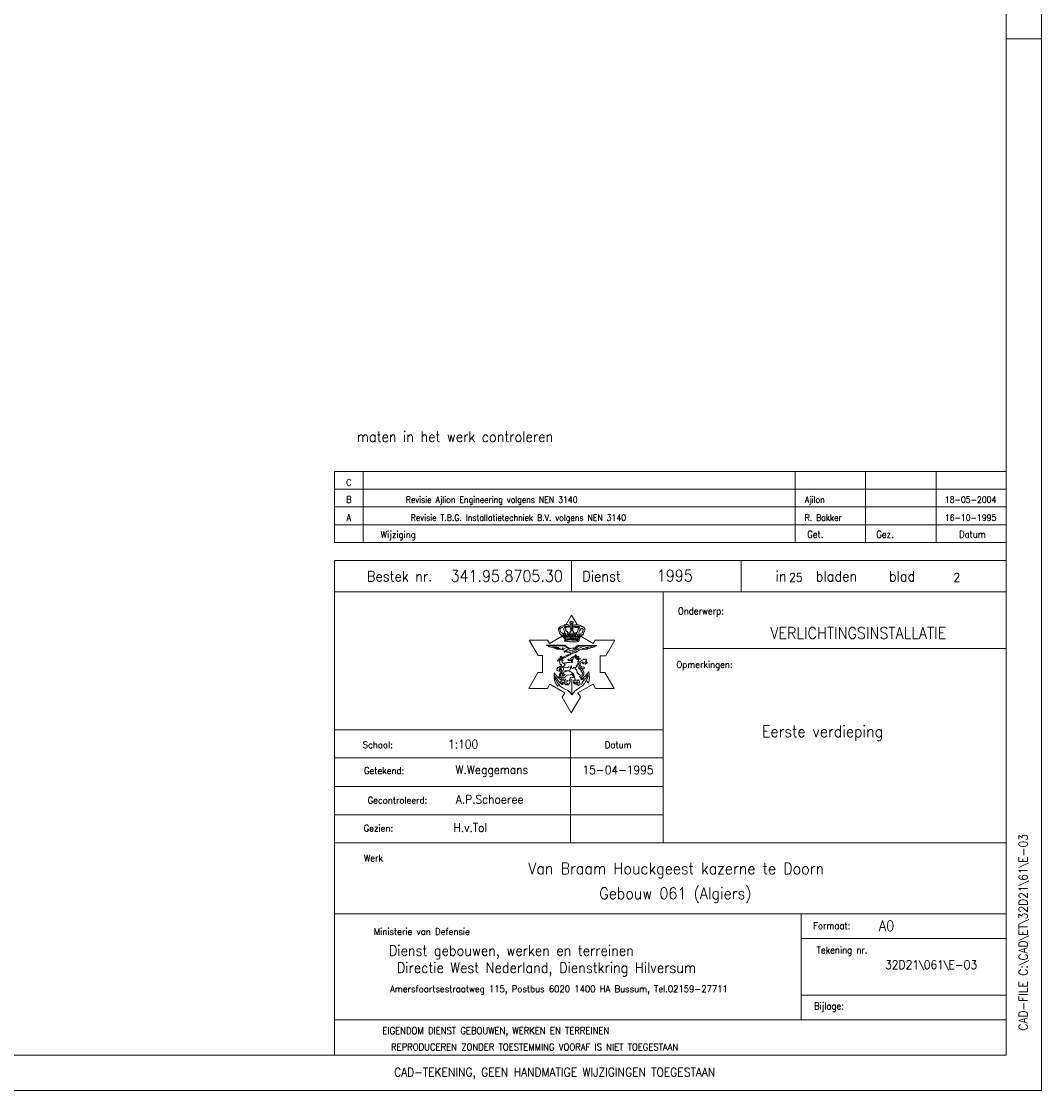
# Model space of a CAD drawing. Header units: metres. Extents: x -120 to -9, y 63 to 139.
# Tile 20 of 44: x -38 to -9, y 63 to 93. Entities that reach past the tile are written whole.
import ezdxf
from ezdxf.enums import TextEntityAlignment as Align

# ---------------------------------------------------------------- set-up
doc = ezdxf.new("R2010")
doc.units = ezdxf.units.M
doc.header["$MEASUREMENT"] = 0
doc.layers.add('Level 1', color=1, linetype='Continuous', lineweight=0)
doc.styles.add('Style-STANDARD', font='STANDARD.shx')

msp = doc.modelspace()

# ---------------------------------------------------------------- linework, layer by layer
at = {"layer": 'Level 1', "color": 1, "linetype": 'Continuous', "lineweight": 0}
for p, q in [((-9.439, 138.777), (-9.439, 62.98)), ((-10.439, 92.644), (-9.439, 92.644)), ((-29.377, 80.441), (-10.439, 80.441)), ((-29.377, 80.441), (-29.377, 78.441)), ((-28.572, 80.441), (-28.572, 78.441)), ((-16.392, 80.441), (-16.392, 78.441)), ((-14.408, 80.441), (-14.408, 78.441)), ((-12.412, 80.441), (-12.412, 78.441)), ((-29.377, 79.941), (-10.439, 79.941)), ((-29.377, 79.441), (-10.439, 79.441)), ((-29.377, 78.933), (-10.439, 78.933)), ((-29.377, 78.441), (-10.439, 78.441)), ((-29.377, 77.933), (-29.377, 63.98)), ((-10.439, 77.933), (-29.377, 77.933)), ((-22.693, 77.042), (-22.693, 77.933)), ((-17.916, 77.042), (-17.916, 77.933)), ((-29.377, 77.042), (-10.439, 77.042)), ((-20.107, 69.964), (-20.107, 77.042)), ((-22.693, 76.386), (-22.846, 76.128)), ((-22.693, 76.386), (-22.541, 76.128)), ((-23.061, 76.011), (-23.037, 76.05)), ((-23.061, 75.964), (-23.061, 76.011)), ((-23.037, 76.05), (-23.002, 76.073)), ((-22.994, 76.034), (-23.021, 75.995)), ((-23.021, 75.995), (-23.014, 75.948)), ((-23.002, 76.073), (-22.955, 76.089)), ((-22.978, 76.034), (-22.994, 76.034)), ((-22.947, 76.05), (-22.978, 76.034)), ((-22.955, 76.089), (-22.932, 76.081)), ((-22.881, 75.917), (-22.947, 76.05)), ((-22.932, 76.081), (-22.912, 76.089)), ((-22.912, 76.089), (-22.9, 76.112)), ((-22.9, 76.112), (-22.885, 76.112)), ((-22.873, 76.089), (-22.896, 76.058)), ((-22.896, 76.058), (-22.896, 76.026)), ((-22.896, 76.026), (-22.877, 76.034)), ((-22.885, 76.112), (-22.873, 76.128)), ((-22.877, 76.034), (-22.857, 75.972)), ((-22.873, 76.128), (-22.853, 76.12)), ((-22.74, 76.081), (-22.873, 76.089)), ((-22.853, 76.12), (-22.814, 76.128)), ((-22.814, 76.128), (-22.799, 76.12)), ((-22.799, 76.12), (-22.783, 76.12)), ((-22.783, 76.12), (-22.736, 76.105)), ((-22.74, 76.167), (-22.74, 76.198)), ((-22.74, 76.198), (-22.709, 76.198)), ((-22.709, 76.167), (-22.74, 76.167)), ((-22.709, 75.941), (-22.74, 76.081)), ((-22.736, 76.105), (-22.728, 76.128)), ((-22.728, 76.128), (-22.709, 76.151)), ((-22.67, 76.112), (-22.724, 76.112)), ((-22.709, 76.198), (-22.709, 76.222)), ((-22.709, 76.222), (-22.686, 76.222)), ((-22.709, 76.151), (-22.709, 76.167)), ((-22.709, 76.112), (-22.701, 75.964)), ((-22.686, 76.222), (-22.686, 76.198)), ((-22.686, 76.198), (-22.654, 76.198)), ((-22.654, 76.167), (-22.682, 76.167)), ((-22.682, 76.167), (-22.682, 76.151)), ((-22.682, 76.151), (-22.662, 76.136)), ((-22.674, 75.964), (-22.67, 76.112)), ((-22.67, 76.112), (-22.662, 76.112)), ((-22.662, 76.136), (-22.662, 76.112)), ((-22.662, 76.112), (-22.623, 76.105)), ((-22.65, 76.058), (-22.662, 75.933)), ((-22.654, 76.198), (-22.654, 76.167)), ((-22.631, 76.081), (-22.65, 76.058)), ((-22.545, 76.089), (-22.631, 76.081)), ((-22.623, 76.105), (-22.599, 76.12)), ((-22.599, 76.12), (-22.545, 76.128)), ((-22.545, 76.128), (-22.498, 76.12)), ((-22.498, 76.081), (-22.545, 76.089)), ((-22.533, 75.901), (-22.498, 76.019)), ((-22.502, 76.12), (-22.443, 76.097)), ((-22.502, 76.003), (-22.478, 76.003)), ((-22.471, 76.066), (-22.498, 76.081)), ((-22.478, 76.003), (-22.471, 76.066)), ((-22.416, 76.026), (-22.459, 75.956)), ((-22.443, 76.097), (-22.416, 76.073)), ((-22.416, 76.073), (-22.389, 76.066)), ((-22.385, 76.003), (-22.416, 76.026)), ((-22.389, 76.066), (-22.353, 76.042)), ((-22.365, 75.98), (-22.385, 76.003)), ((-22.353, 76.042), (-22.322, 76.011)), ((-22.322, 76.011), (-22.322, 75.964)), ((-22.955, 75.792), (-23.318, 75.589)), ((-23.057, 75.948), (-23.061, 75.964)), ((-23.041, 75.917), (-23.057, 75.948)), ((-23.037, 75.894), (-23.041, 75.917)), ((-23.025, 75.862), (-23.037, 75.894)), ((-23.002, 75.855), (-23.025, 75.862)), ((-23.014, 75.948), (-22.986, 75.886)), ((-22.99, 75.823), (-23.002, 75.855)), ((-22.951, 75.792), (-22.99, 75.823)), ((-22.986, 75.886), (-22.963, 75.886)), ((-22.963, 75.886), (-22.947, 75.87)), ((-22.928, 75.776), (-22.951, 75.792)), ((-22.947, 75.87), (-22.932, 75.855)), ((-22.932, 75.855), (-22.943, 75.831)), ((-22.943, 75.831), (-22.932, 75.808)), ((-22.932, 75.808), (-22.916, 75.816)), ((-22.928, 75.776), (-22.896, 75.792)), ((-22.928, 75.776), (-22.908, 75.753)), ((-22.908, 75.831), (-22.92, 75.87)), ((-22.92, 75.87), (-22.912, 75.87)), ((-22.916, 75.816), (-22.908, 75.831)), ((-22.912, 75.87), (-22.896, 75.831)), ((-22.908, 75.753), (-22.885, 75.714)), ((-22.9, 75.901), (-22.881, 75.917)), ((-22.892, 75.87), (-22.9, 75.901)), ((-22.896, 75.831), (-22.873, 75.823)), ((-22.896, 75.792), (-22.892, 75.808)), ((-22.869, 75.87), (-22.892, 75.87)), ((-22.892, 75.808), (-22.869, 75.8)), ((-22.892, 75.667), (-22.889, 75.698)), ((-22.885, 75.714), (-22.889, 75.698)), ((-22.873, 75.823), (-22.869, 75.823)), ((-22.865, 75.855), (-22.869, 75.87)), ((-22.869, 75.8), (-22.853, 75.8)), ((-22.853, 75.839), (-22.865, 75.855)), ((-22.865, 75.823), (-22.853, 75.839)), ((-22.857, 75.972), (-22.853, 75.956)), ((-22.853, 75.956), (-22.842, 75.941)), ((-22.853, 75.8), (-22.838, 75.816)), ((-22.842, 75.941), (-22.846, 75.925)), ((-22.846, 75.925), (-22.807, 75.925)), ((-22.838, 75.816), (-22.795, 75.808)), ((-22.803, 75.901), (-22.822, 75.878)), ((-22.822, 75.878), (-22.818, 75.839)), ((-22.818, 75.839), (-22.779, 75.839)), ((-22.807, 75.925), (-22.803, 75.901)), ((-22.795, 75.808), (-22.764, 75.831)), ((-22.779, 75.847), (-22.775, 75.901)), ((-22.775, 75.901), (-22.767, 75.894)), ((-22.767, 75.894), (-22.744, 75.847)), ((-22.764, 75.831), (-22.728, 75.808)), ((-22.744, 75.847), (-22.728, 75.831)), ((-22.736, 75.917), (-22.717, 75.933)), ((-22.736, 75.894), (-22.736, 75.917)), ((-22.709, 75.878), (-22.736, 75.894)), ((-22.728, 75.831), (-22.709, 75.847)), ((-22.728, 75.808), (-22.709, 75.808)), ((-22.717, 75.933), (-22.709, 75.941)), ((-22.709, 75.847), (-22.709, 75.878)), ((-22.709, 75.808), (-22.701, 75.808)), ((-22.701, 75.964), (-22.674, 75.964)), ((-22.701, 75.808), (-22.689, 75.831)), ((-22.689, 75.831), (-22.662, 75.808)), ((-22.662, 75.933), (-22.639, 75.917)), ((-22.635, 75.894), (-22.662, 75.886)), ((-22.662, 75.886), (-22.662, 75.847)), ((-22.662, 75.847), (-22.642, 75.839)), ((-22.662, 75.808), (-22.631, 75.808)), ((-22.642, 75.831), (-22.627, 75.839)), ((-22.639, 75.917), (-22.635, 75.894)), ((-22.631, 75.808), (-22.607, 75.823)), ((-22.627, 75.839), (-22.607, 75.886)), ((-22.607, 75.886), (-22.599, 75.886)), ((-22.607, 75.823), (-22.58, 75.808)), ((-22.599, 75.886), (-22.596, 75.839)), ((-22.596, 75.839), (-22.572, 75.831)), ((-22.58, 75.808), (-22.568, 75.792)), ((-22.576, 75.886), (-22.568, 75.901)), ((-22.545, 75.862), (-22.576, 75.886)), ((-22.572, 75.831), (-22.549, 75.839)), ((-22.568, 75.901), (-22.533, 75.901)), ((-22.568, 75.792), (-22.541, 75.808)), ((-22.549, 75.839), (-22.545, 75.862)), ((-22.541, 75.808), (-22.533, 75.792)), ((-22.533, 75.792), (-22.514, 75.784)), ((-22.514, 75.847), (-22.521, 75.816)), ((-22.521, 75.816), (-22.506, 75.8)), ((-22.478, 75.862), (-22.514, 75.847)), ((-22.514, 75.784), (-22.486, 75.792)), ((-22.506, 75.8), (-22.49, 75.808)), ((-22.494, 75.8), (-22.471, 75.839)), ((-22.459, 75.956), (-22.486, 75.901)), ((-22.486, 75.901), (-22.478, 75.862)), ((-22.486, 75.792), (-22.471, 75.769)), ((-22.471, 75.737), (-22.482, 75.698)), ((-22.482, 75.698), (-22.478, 75.675)), ((-22.459, 75.831), (-22.474, 75.8)), ((-22.474, 75.8), (-22.451, 75.8)), ((-22.471, 75.839), (-22.459, 75.831)), ((-22.471, 75.769), (-22.459, 75.753)), ((-22.463, 75.753), (-22.471, 75.737)), ((-22.42, 75.8), (-22.467, 75.761)), ((-22.451, 75.8), (-22.428, 75.816)), ((-22.432, 75.87), (-22.393, 75.886)), ((-22.428, 75.816), (-22.432, 75.87)), ((-22.432, 75.792), (-22.088, 75.589)), ((-22.361, 75.855), (-22.42, 75.8)), ((-22.393, 75.886), (-22.365, 75.98)), ((-22.353, 75.909), (-22.361, 75.886)), ((-22.361, 75.886), (-22.361, 75.855)), ((-22.33, 75.925), (-22.353, 75.909)), ((-22.322, 75.964), (-22.33, 75.925)), ((-23.889, 75.683), (-23.373, 75.683)), ((-23.635, 75.253), (-23.889, 75.683)), ((-22.951, 75.542), (-23.408, 75.542)), ((-23.408, 75.542), (-23.369, 75.519)), ((-23.373, 75.683), (-23.318, 75.589)), ((-23.369, 75.519), (-23.346, 75.519)), ((-23.346, 75.519), (-23.322, 75.495)), ((-23.338, 75.519), (-23.228, 75.519)), ((-23.322, 75.495), (-23.221, 75.472)), ((-23.252, 75.487), (-23.115, 75.495)), ((-23.228, 75.519), (-23.049, 75.519)), ((-23.221, 75.472), (-23.111, 75.433)), ((-23.182, 75.472), (-23.049, 75.48)), ((-23.127, 75.448), (-23.014, 75.456)), ((-23.111, 75.433), (-22.982, 75.433)), ((-23.049, 75.519), (-22.908, 75.511)), ((-22.986, 75.433), (-22.943, 75.441)), ((-22.982, 75.433), (-22.947, 75.409)), ((-22.955, 75.464), (-22.873, 75.448)), ((-22.885, 75.542), (-22.951, 75.542)), ((-22.947, 75.409), (-22.936, 75.417)), ((-22.936, 75.417), (-22.92, 75.409)), ((-22.92, 75.409), (-22.857, 75.394)), ((-22.908, 75.511), (-22.752, 75.433)), ((-22.803, 75.48), (-22.885, 75.542)), ((-22.846, 75.401), (-22.861, 75.394)), ((-22.857, 75.394), (-22.861, 75.37)), ((-22.811, 75.417), (-22.846, 75.401)), ((-22.76, 75.425), (-22.811, 75.417)), ((-22.721, 75.448), (-22.803, 75.48)), ((-22.721, 75.448), (-22.76, 75.425)), ((-22.646, 75.464), (-22.721, 75.448)), ((-22.701, 75.386), (-22.65, 75.401)), ((-22.666, 75.433), (-22.642, 75.441)), ((-22.65, 75.401), (-22.603, 75.417)), ((-22.599, 75.456), (-22.646, 75.464)), ((-22.642, 75.441), (-22.611, 75.464)), ((-22.603, 75.417), (-22.576, 75.441)), ((-22.545, 75.519), (-22.599, 75.456)), ((-22.576, 75.441), (-22.498, 75.511)), ((-22.576, 75.339), (-22.471, 75.409)), ((-22.553, 75.417), (-22.502, 75.417)), ((-22.498, 75.542), (-22.545, 75.519)), ((-22.521, 75.448), (-22.412, 75.48)), ((-21.982, 75.534), (-22.498, 75.542)), ((-22.498, 75.511), (-22.307, 75.511)), ((-22.482, 75.651), (-22.482, 75.683)), ((-22.471, 75.409), (-22.385, 75.433)), ((-22.408, 75.456), (-22.33, 75.448)), ((-22.385, 75.433), (-22.252, 75.425)), ((-22.307, 75.511), (-22.064, 75.519)), ((-22.303, 75.48), (-22.127, 75.495)), ((-22.303, 75.456), (-22.213, 75.464)), ((-22.252, 75.425), (-22.236, 75.448)), ((-22.236, 75.448), (-22.17, 75.456)), ((-22.17, 75.456), (-22.135, 75.472)), ((-22.135, 75.472), (-22.103, 75.48)), ((-22.103, 75.48), (-22.092, 75.487)), ((-22.092, 75.487), (-22.049, 75.495)), ((-22.033, 75.683), (-22.088, 75.589)), ((-22.049, 75.495), (-22.033, 75.519)), ((-21.474, 75.683), (-22.033, 75.683)), ((-22.033, 75.519), (-21.994, 75.519)), ((-21.994, 75.519), (-21.982, 75.534)), ((-21.474, 75.683), (-21.732, 75.245)), ((-20.107, 75.448), (-10.439, 75.448)), ((-23.514, 75.253), (-23.631, 75.253)), ((-23.514, 75.253), (-23.514, 74.769)), ((-23.092, 75.112), (-23.053, 75.136)), ((-23.084, 75.089), (-23.092, 75.112)), ((-23.037, 75.097), (-23.084, 75.089)), ((-23.061, 75.136), (-23.037, 75.12)), ((-23.057, 75.159), (-23.037, 75.167)), ((-23.053, 75.136), (-23.057, 75.159)), ((-23.041, 75.159), (-23.025, 75.167)), ((-23.029, 75.136), (-23.041, 75.159)), ((-23.029, 75.128), (-23.041, 75.12)), ((-23.041, 75.12), (-23.037, 75.097)), ((-23.037, 75.167), (-23.017, 75.175)), ((-23.037, 75.12), (-23.029, 75.136)), ((-23.021, 75.042), (-23.037, 75.097)), ((-23.033, 75.12), (-23.014, 75.136)), ((-23.014, 75.105), (-23.029, 75.128)), ((-23.025, 75.167), (-23.01, 75.144)), ((-23.017, 75.175), (-23.014, 75.183)), ((-23.014, 75.214), (-22.986, 75.23)), ((-23.002, 75.183), (-23.014, 75.214)), ((-23.014, 75.183), (-23.002, 75.183)), ((-23.006, 75.144), (-23.014, 75.105)), ((-22.986, 75.151), (-23.006, 75.144)), ((-22.982, 75.175), (-23.002, 75.191)), ((-22.986, 75.23), (-22.963, 75.191)), ((-22.982, 75.151), (-22.982, 75.175)), ((-22.967, 75.136), (-22.982, 75.151)), ((-22.967, 75.12), (-22.967, 75.136)), ((-22.951, 75.097), (-22.967, 75.12)), ((-22.967, 75.073), (-22.967, 75.12)), ((-22.963, 75.191), (-22.736, 75.3)), ((-22.963, 75.191), (-22.951, 75.159)), ((-22.955, 75.175), (-22.916, 75.198)), ((-22.717, 75.276), (-22.951, 75.159)), ((-22.951, 75.159), (-22.928, 75.112)), ((-22.928, 75.112), (-22.951, 75.097)), ((-22.861, 75.37), (-22.904, 75.362)), ((-22.904, 75.362), (-22.904, 75.339)), ((-22.904, 75.339), (-22.857, 75.362)), ((-22.857, 75.362), (-22.826, 75.347)), ((-22.838, 75.386), (-22.811, 75.378)), ((-22.838, 75.245), (-22.771, 75.269)), ((-22.826, 75.37), (-22.834, 75.378)), ((-22.811, 75.378), (-22.826, 75.37)), ((-22.826, 75.347), (-22.814, 75.355)), ((-22.814, 75.355), (-22.803, 75.347)), ((-22.803, 75.347), (-22.748, 75.331)), ((-22.799, 75.144), (-22.764, 75.151)), ((-22.795, 75.112), (-22.799, 75.144)), ((-22.76, 75.097), (-22.795, 75.112)), ((-22.779, 75.347), (-22.767, 75.362)), ((-22.764, 75.151), (-22.775, 75.136)), ((-22.775, 75.136), (-22.76, 75.112)), ((-22.767, 75.362), (-22.76, 75.378)), ((-22.76, 75.378), (-22.764, 75.386)), ((-22.764, 75.386), (-22.724, 75.386)), ((-22.713, 75.112), (-22.76, 75.097)), ((-22.76, 75.112), (-22.721, 75.112)), ((-22.748, 75.331), (-22.717, 75.316)), ((-22.736, 75.3), (-22.709, 75.3)), ((-22.732, 75.159), (-22.697, 75.183)), ((-22.709, 75.136), (-22.732, 75.159)), ((-22.724, 75.386), (-22.701, 75.386)), ((-22.721, 75.112), (-22.693, 75.12)), ((-22.717, 75.316), (-22.654, 75.316)), ((-22.709, 75.3), (-22.717, 75.276)), ((-22.705, 75.105), (-22.713, 75.112)), ((-22.682, 75.144), (-22.709, 75.136)), ((-22.701, 75.073), (-22.709, 75.105)), ((-22.709, 75.105), (-22.67, 75.105)), ((-22.697, 75.183), (-22.693, 75.198)), ((-22.693, 75.12), (-22.697, 75.136)), ((-22.693, 75.198), (-22.623, 75.23)), ((-22.693, 75.128), (-22.67, 75.12)), ((-22.662, 75.128), (-22.682, 75.144)), ((-22.674, 75.355), (-22.611, 75.355)), ((-22.67, 75.183), (-22.666, 75.191)), ((-22.642, 75.175), (-22.67, 75.183)), ((-22.67, 75.105), (-22.662, 75.128)), ((-22.662, 75.191), (-22.646, 75.183)), ((-22.654, 75.316), (-22.576, 75.339)), ((-22.646, 75.183), (-22.627, 75.183)), ((-22.627, 75.167), (-22.642, 75.175)), ((-22.627, 75.183), (-22.627, 75.167)), ((-22.623, 75.23), (-22.599, 75.245)), ((-22.623, 75.23), (-22.588, 75.198)), ((-22.611, 75.386), (-22.553, 75.378)), ((-22.603, 75.237), (-22.553, 75.183)), ((-22.599, 75.245), (-22.588, 75.276)), ((-22.588, 75.276), (-22.561, 75.253)), ((-22.588, 75.198), (-22.564, 75.167)), ((-22.561, 75.253), (-22.568, 75.23)), ((-22.568, 75.23), (-22.557, 75.23)), ((-22.564, 75.167), (-22.545, 75.175)), ((-22.557, 75.23), (-22.545, 75.23)), ((-22.553, 75.183), (-22.533, 75.167)), ((-22.545, 75.23), (-22.549, 75.206)), ((-22.549, 75.206), (-22.537, 75.198)), ((-22.545, 75.175), (-22.537, 75.159)), ((-22.537, 75.159), (-22.545, 75.136)), ((-22.545, 75.136), (-22.537, 75.136)), ((-22.537, 75.198), (-22.529, 75.214)), ((-22.537, 75.136), (-22.502, 75.128)), ((-22.533, 75.167), (-22.502, 75.136)), ((-22.529, 75.214), (-22.498, 75.23)), ((-22.494, 75.206), (-22.517, 75.183)), ((-22.517, 75.183), (-22.51, 75.175)), ((-22.51, 75.175), (-22.494, 75.167)), ((-22.471, 75.144), (-22.502, 75.128)), ((-22.502, 75.136), (-22.502, 75.128)), ((-22.502, 75.128), (-22.502, 75.097)), ((-22.502, 75.097), (-22.502, 75.081)), ((-22.498, 75.23), (-22.494, 75.206)), ((-22.494, 75.167), (-22.494, 75.159)), ((-22.494, 75.159), (-22.474, 75.151)), ((-22.474, 75.151), (-22.463, 75.167)), ((-22.432, 75.159), (-22.471, 75.144)), ((-22.463, 75.167), (-22.432, 75.159)), ((-22.463, 75.073), (-22.396, 75.12)), ((-22.396, 75.12), (-22.361, 75.136)), ((-22.365, 75.144), (-22.353, 75.151)), ((-22.361, 75.136), (-22.365, 75.144)), ((-22.353, 75.151), (-22.33, 75.136)), ((-22.33, 75.136), (-22.322, 75.144)), ((-22.322, 75.144), (-22.322, 75.151)), ((-22.322, 75.151), (-22.291, 75.151)), ((-22.287, 75.097), (-22.299, 75.073)), ((-22.291, 75.151), (-22.275, 75.128)), ((-22.275, 75.128), (-22.287, 75.097)), ((-21.892, 75.245), (-21.892, 74.769)), ((-21.892, 75.245), (-21.732, 75.245)), ((-23.099, 74.855), (-23.115, 74.839)), ((-23.115, 74.839), (-23.092, 74.831)), ((-23.084, 74.886), (-23.107, 74.878)), ((-23.107, 74.878), (-23.099, 74.855)), ((-23.076, 74.901), (-23.096, 74.909)), ((-23.096, 74.909), (-23.084, 74.886)), ((-23.092, 74.831), (-23.002, 74.792)), ((-23.053, 74.909), (-23.076, 74.925)), ((-23.076, 74.925), (-23.076, 74.901)), ((-23.029, 74.917), (-23.057, 74.933)), ((-23.057, 74.933), (-23.053, 74.909)), ((-23.057, 74.855), (-23.029, 74.816)), ((-23.041, 74.87), (-23.029, 74.839)), ((-23.021, 74.925), (-23.033, 74.948)), ((-23.033, 74.948), (-23.029, 74.917)), ((-23.033, 74.886), (-23.006, 74.839)), ((-23.014, 74.987), (-23.021, 75.042)), ((-23.01, 74.933), (-23.021, 74.925)), ((-22.994, 75.003), (-23.014, 74.987)), ((-23.002, 74.941), (-23.014, 74.964)), ((-23.014, 74.964), (-23.01, 74.933)), ((-22.978, 74.941), (-23.002, 74.941)), ((-23.002, 74.894), (-22.994, 74.855)), ((-22.982, 74.8), (-23.002, 74.792)), ((-23.002, 74.792), (-22.998, 74.769)), ((-22.974, 74.98), (-22.994, 75.003)), ((-22.99, 74.933), (-22.978, 74.941)), ((-22.99, 74.909), (-22.99, 74.933)), ((-22.974, 74.831), (-22.99, 74.909)), ((-22.974, 74.831), (-22.986, 74.816)), ((-22.986, 74.816), (-22.986, 74.808)), ((-22.947, 74.808), (-22.982, 74.8)), ((-22.967, 74.933), (-22.974, 74.98)), ((-22.947, 74.823), (-22.974, 74.831)), ((-22.936, 75.034), (-22.967, 75.073)), ((-22.939, 74.917), (-22.967, 74.933)), ((-22.936, 74.831), (-22.951, 74.823)), ((-22.951, 74.823), (-22.947, 74.808)), ((-22.928, 74.925), (-22.939, 74.917)), ((-22.892, 75.003), (-22.936, 75.034)), ((-22.92, 74.862), (-22.936, 74.831)), ((-22.928, 74.933), (-22.9, 74.964)), ((-22.924, 74.894), (-22.928, 74.933)), ((-22.885, 74.909), (-22.924, 74.894)), ((-22.908, 74.901), (-22.92, 74.862)), ((-22.916, 74.784), (-22.881, 74.8)), ((-22.9, 74.964), (-22.873, 74.98)), ((-22.892, 75.011), (-22.881, 75.05)), ((-22.873, 74.98), (-22.892, 75.011)), ((-22.853, 74.901), (-22.885, 74.909)), ((-22.869, 74.823), (-22.885, 74.831)), ((-22.885, 74.831), (-22.803, 74.823)), ((-22.881, 75.05), (-22.846, 75.034)), ((-22.881, 74.8), (-22.861, 74.808)), ((-22.853, 74.823), (-22.869, 74.808)), ((-22.869, 74.808), (-22.869, 74.823)), ((-22.861, 74.808), (-22.846, 74.8)), ((-22.826, 74.917), (-22.853, 74.901)), ((-22.842, 74.808), (-22.853, 74.823)), ((-22.846, 75.034), (-22.814, 75.05)), ((-22.846, 74.8), (-22.842, 74.808)), ((-22.803, 74.909), (-22.826, 74.917)), ((-22.814, 75.05), (-22.767, 75.05)), ((-22.767, 74.933), (-22.803, 74.909)), ((-22.803, 74.823), (-22.795, 74.808)), ((-22.795, 74.808), (-22.787, 74.823)), ((-22.787, 74.823), (-22.767, 74.831)), ((-22.787, 74.823), (-22.732, 74.8)), ((-22.767, 75.05), (-22.752, 75.05)), ((-22.756, 74.925), (-22.767, 74.933)), ((-22.767, 74.831), (-22.736, 74.847)), ((-22.713, 74.933), (-22.756, 74.925)), ((-22.752, 75.05), (-22.752, 75.066)), ((-22.752, 75.066), (-22.709, 75.042)), ((-22.736, 74.847), (-22.713, 74.901)), ((-22.732, 74.8), (-22.678, 74.761)), ((-22.701, 74.956), (-22.713, 74.933)), ((-22.713, 74.901), (-22.693, 74.925)), ((-22.709, 75.042), (-22.658, 75.066)), ((-22.666, 75.081), (-22.701, 75.073)), ((-22.697, 74.925), (-22.701, 74.956)), ((-22.682, 74.886), (-22.697, 74.925)), ((-22.646, 74.894), (-22.682, 74.886)), ((-22.658, 75.066), (-22.666, 75.081)), ((-22.627, 74.925), (-22.646, 74.894)), ((-22.599, 74.901), (-22.627, 74.925)), ((-22.576, 74.901), (-22.599, 74.901)), ((-22.599, 74.901), (-22.584, 74.878)), ((-22.584, 74.878), (-22.549, 74.839)), ((-22.568, 74.933), (-22.58, 74.925)), ((-22.58, 74.925), (-22.576, 74.901)), ((-22.549, 74.933), (-22.568, 74.933)), ((-22.549, 74.941), (-22.564, 74.956)), ((-22.564, 74.956), (-22.553, 74.941)), ((-22.553, 74.941), (-22.549, 74.933)), ((-22.541, 74.941), (-22.549, 74.941)), ((-22.549, 74.839), (-22.541, 74.769)), ((-22.533, 74.987), (-22.545, 74.98)), ((-22.545, 74.98), (-22.545, 74.972)), ((-22.545, 74.972), (-22.537, 74.956)), ((-22.525, 74.956), (-22.541, 74.941)), ((-22.537, 74.956), (-22.525, 74.956)), ((-22.525, 75.019), (-22.533, 74.987)), ((-22.506, 75.011), (-22.525, 75.019)), ((-22.502, 75.081), (-22.517, 75.081)), ((-22.517, 75.081), (-22.506, 75.042)), ((-22.506, 75.042), (-22.506, 75.011)), ((-22.494, 74.894), (-22.486, 74.933)), ((-22.49, 74.87), (-22.494, 74.894)), ((-22.455, 74.901), (-22.49, 74.87)), ((-22.486, 75.003), (-22.463, 75.073)), ((-22.471, 74.948), (-22.486, 75.003)), ((-22.486, 74.933), (-22.471, 74.948)), ((-22.443, 74.948), (-22.471, 74.948)), ((-22.428, 74.901), (-22.459, 74.901)), ((-22.439, 74.855), (-22.455, 74.901)), ((-22.432, 75.042), (-22.451, 74.995)), ((-22.451, 74.995), (-22.451, 74.964)), ((-22.451, 74.964), (-22.443, 74.948)), ((-22.443, 74.956), (-22.412, 74.941)), ((-22.404, 74.816), (-22.439, 74.855)), ((-22.393, 75.066), (-22.432, 75.042)), ((-22.432, 74.816), (-22.432, 74.831)), ((-22.432, 74.831), (-22.404, 74.816)), ((-22.385, 74.761), (-22.432, 74.816)), ((-22.4, 74.862), (-22.428, 74.901)), ((-22.412, 74.941), (-22.389, 74.925)), ((-22.377, 74.839), (-22.4, 74.862)), ((-22.377, 75.066), (-22.393, 75.066)), ((-22.389, 74.925), (-22.365, 74.933)), ((-22.385, 75.026), (-22.369, 75.05)), ((-22.361, 75.019), (-22.385, 75.026)), ((-22.369, 75.05), (-22.377, 75.066)), ((-22.349, 74.894), (-22.377, 74.886)), ((-22.377, 74.886), (-22.373, 74.855)), ((-22.373, 74.855), (-22.377, 74.839)), ((-22.377, 74.831), (-22.353, 74.784)), ((-22.365, 74.933), (-22.33, 74.917)), ((-22.338, 75.042), (-22.361, 75.019)), ((-22.338, 74.878), (-22.349, 74.894)), ((-22.311, 75.042), (-22.338, 75.042)), ((-22.33, 74.917), (-22.338, 74.878)), ((-22.299, 75.026), (-22.311, 75.042)), ((-22.307, 75.011), (-22.299, 75.026)), ((-22.291, 75.011), (-22.307, 75.011)), ((-22.299, 75.073), (-22.283, 75.081)), ((-22.279, 75.042), (-22.291, 75.011)), ((-22.283, 75.081), (-22.252, 75.05)), ((-22.256, 75.026), (-22.279, 75.042)), ((-22.252, 75.05), (-22.256, 75.026)), ((-22.228, 74.761), (-22.205, 74.792)), ((-23.642, 74.769), (-23.904, 74.323)), ((-23.514, 74.769), (-23.642, 74.769)), ((-23.08, 74.628), (-23.189, 74.761)), ((-23.158, 74.659), (-23.162, 74.651)), ((-23.162, 74.651), (-23.162, 74.612)), ((-23.162, 74.612), (-23.135, 74.566)), ((-23.08, 74.558), (-23.158, 74.659)), ((-23.135, 74.566), (-23.103, 74.495)), ((-23.103, 74.495), (-23.061, 74.441)), ((-23.076, 74.651), (-23.08, 74.628)), ((-23.08, 74.628), (-23.057, 74.612)), ((-22.967, 74.55), (-23.08, 74.628)), ((-23.033, 74.487), (-23.08, 74.558)), ((-23.049, 74.651), (-23.076, 74.651)), ((-23.057, 74.612), (-23.049, 74.628)), ((-23.029, 74.651), (-23.049, 74.651)), ((-23.049, 74.628), (-23.017, 74.628)), ((-23.017, 74.745), (-23.037, 74.714)), ((-23.037, 74.714), (-23.033, 74.683)), ((-23.033, 74.683), (-23.021, 74.651)), ((-22.951, 74.425), (-23.033, 74.487)), ((-23.021, 74.651), (-23.029, 74.651)), ((-23.029, 74.48), (-22.967, 74.55)), ((-23.006, 74.753), (-23.017, 74.745)), ((-23.017, 74.628), (-22.99, 74.644)), ((-23.006, 74.769), (-23.01, 74.753)), ((-23.01, 74.753), (-23.006, 74.753)), ((-23.01, 74.714), (-22.998, 74.737)), ((-23.002, 74.691), (-23.01, 74.714)), ((-22.994, 74.769), (-23.006, 74.769)), ((-22.998, 74.589), (-23.006, 74.573)), ((-23.006, 74.573), (-22.986, 74.566)), ((-22.986, 74.659), (-23.002, 74.691)), ((-22.998, 74.769), (-22.994, 74.769)), ((-22.998, 74.737), (-22.994, 74.745)), ((-22.974, 74.597), (-22.998, 74.589)), ((-22.974, 74.761), (-22.994, 74.769)), ((-22.994, 74.769), (-22.974, 74.769)), ((-22.994, 74.745), (-22.986, 74.753)), ((-22.99, 74.644), (-22.986, 74.659)), ((-22.986, 74.753), (-22.974, 74.761)), ((-22.986, 74.566), (-22.963, 74.542)), ((-22.963, 74.745), (-22.982, 74.737)), ((-22.982, 74.737), (-22.963, 74.722)), ((-22.974, 74.769), (-22.963, 74.745)), ((-22.959, 74.636), (-22.974, 74.597)), ((-22.963, 74.722), (-22.951, 74.722)), ((-22.963, 74.542), (-22.955, 74.566)), ((-22.947, 74.503), (-22.963, 74.487)), ((-22.963, 74.487), (-22.955, 74.456)), ((-22.951, 74.722), (-22.959, 74.737)), ((-22.959, 74.737), (-22.916, 74.737)), ((-22.959, 74.683), (-22.959, 74.714)), ((-22.959, 74.714), (-22.932, 74.698)), ((-22.951, 74.667), (-22.959, 74.683)), ((-22.951, 74.612), (-22.959, 74.636)), ((-22.955, 74.566), (-22.928, 74.573)), ((-22.92, 74.675), (-22.951, 74.667)), ((-22.932, 74.605), (-22.951, 74.612)), ((-22.951, 74.464), (-22.939, 74.487)), ((-22.928, 74.503), (-22.947, 74.503)), ((-22.939, 74.487), (-22.912, 74.503)), ((-22.932, 74.761), (-22.916, 74.784)), ((-22.9, 74.706), (-22.932, 74.761)), ((-22.932, 74.698), (-22.928, 74.683)), ((-22.92, 74.644), (-22.932, 74.605)), ((-22.928, 74.683), (-22.908, 74.691)), ((-22.928, 74.573), (-22.916, 74.566)), ((-22.904, 74.691), (-22.92, 74.675)), ((-22.9, 74.651), (-22.92, 74.644)), ((-22.916, 74.737), (-22.877, 74.714)), ((-22.916, 74.566), (-22.908, 74.55)), ((-22.912, 74.503), (-22.9, 74.495)), ((-22.908, 74.691), (-22.9, 74.706)), ((-22.908, 74.55), (-22.885, 74.526)), ((-22.892, 74.495), (-22.908, 74.472)), ((-22.877, 74.714), (-22.904, 74.691)), ((-22.9, 74.628), (-22.9, 74.651)), ((-22.881, 74.62), (-22.9, 74.628)), ((-22.865, 74.495), (-22.892, 74.495)), ((-22.885, 74.566), (-22.873, 74.573)), ((-22.885, 74.526), (-22.885, 74.566)), ((-22.865, 74.659), (-22.881, 74.62)), ((-22.873, 74.573), (-22.865, 74.597)), ((-22.838, 74.675), (-22.865, 74.659)), ((-22.865, 74.597), (-22.861, 74.566)), ((-22.826, 74.503), (-22.865, 74.495)), ((-22.861, 74.566), (-22.811, 74.542)), ((-22.826, 74.691), (-22.838, 74.667)), ((-22.807, 74.698), (-22.826, 74.691)), ((-22.811, 74.542), (-22.826, 74.503)), ((-22.724, 74.706), (-22.807, 74.698)), ((-22.767, 74.534), (-22.748, 74.573)), ((-22.736, 74.534), (-22.767, 74.534)), ((-22.736, 74.519), (-22.752, 74.464)), ((-22.697, 74.636), (-22.736, 74.62)), ((-22.736, 74.62), (-22.736, 74.573)), ((-22.736, 74.573), (-22.736, 74.534)), ((-22.682, 74.73), (-22.724, 74.706)), ((-22.682, 74.628), (-22.697, 74.636)), ((-22.686, 74.3), (-22.689, 74.597)), ((-22.642, 74.722), (-22.682, 74.73)), ((-22.682, 74.722), (-22.666, 74.698)), ((-22.658, 74.636), (-22.682, 74.628)), ((-22.678, 74.761), (-22.646, 74.745)), ((-22.666, 74.698), (-22.611, 74.644)), ((-22.627, 74.628), (-22.658, 74.636)), ((-22.646, 74.745), (-22.642, 74.722)), ((-22.646, 74.722), (-22.631, 74.706)), ((-22.635, 74.511), (-22.642, 74.542)), ((-22.642, 74.542), (-22.599, 74.534)), ((-22.639, 74.495), (-22.603, 74.503)), ((-22.627, 74.456), (-22.639, 74.495)), ((-22.603, 74.503), (-22.635, 74.511)), ((-22.631, 74.706), (-22.623, 74.659)), ((-22.611, 74.644), (-22.627, 74.628)), ((-22.623, 74.659), (-22.611, 74.644)), ((-22.607, 74.581), (-22.611, 74.644)), ((-22.588, 74.558), (-22.607, 74.581)), ((-22.599, 74.534), (-22.588, 74.558)), ((-22.576, 74.487), (-22.568, 74.495)), ((-22.576, 74.464), (-22.576, 74.487)), ((-22.568, 74.495), (-22.557, 74.487)), ((-22.557, 74.487), (-22.541, 74.495)), ((-22.549, 74.558), (-22.541, 74.566)), ((-22.541, 74.495), (-22.549, 74.558)), ((-22.541, 74.487), (-22.545, 74.48)), ((-22.541, 74.769), (-22.478, 74.714)), ((-22.541, 74.566), (-22.529, 74.55)), ((-22.521, 74.487), (-22.541, 74.487)), ((-22.529, 74.55), (-22.502, 74.566)), ((-22.498, 74.48), (-22.521, 74.487)), ((-22.502, 74.566), (-22.482, 74.55)), ((-22.482, 74.55), (-22.474, 74.519)), ((-22.478, 74.714), (-22.439, 74.691)), ((-22.416, 74.651), (-22.478, 74.659)), ((-22.478, 74.659), (-22.463, 74.651)), ((-22.474, 74.519), (-22.459, 74.495)), ((-22.459, 74.495), (-22.467, 74.48)), ((-22.463, 74.651), (-22.424, 74.62)), ((-22.385, 74.597), (-22.443, 74.589)), ((-22.443, 74.589), (-22.416, 74.573)), ((-22.439, 74.691), (-22.396, 74.706)), ((-22.424, 74.62), (-22.381, 74.612)), ((-22.377, 74.667), (-22.416, 74.651)), ((-22.416, 74.573), (-22.361, 74.566)), ((-22.396, 74.706), (-22.385, 74.761)), ((-22.385, 74.526), (-22.396, 74.464)), ((-22.381, 74.612), (-22.385, 74.605)), ((-22.385, 74.605), (-22.385, 74.597)), ((-22.385, 74.605), (-22.318, 74.589)), ((-22.357, 74.519), (-22.385, 74.526)), ((-22.381, 74.612), (-22.311, 74.667)), ((-22.353, 74.714), (-22.377, 74.667)), ((-22.338, 74.542), (-22.369, 74.534)), ((-22.369, 74.534), (-22.357, 74.519)), ((-22.361, 74.566), (-22.338, 74.55)), ((-22.353, 74.784), (-22.353, 74.714)), ((-22.338, 74.55), (-22.338, 74.542)), ((-22.318, 74.581), (-22.334, 74.558)), ((-22.279, 74.55), (-22.33, 74.464)), ((-22.291, 74.612), (-22.318, 74.581)), ((-22.311, 74.667), (-22.228, 74.761)), ((-22.232, 74.706), (-22.291, 74.612)), ((-22.279, 74.55), (-22.228, 74.651)), ((-22.213, 74.472), (-22.279, 74.55)), ((-22.228, 74.651), (-22.232, 74.706)), ((-21.892, 74.769), (-21.752, 74.769)), ((-21.494, 74.323), (-21.752, 74.769)), ((-23.373, 74.323), (-23.904, 74.323)), ((-23.311, 74.441), (-23.373, 74.323)), ((-23.311, 74.441), (-22.885, 74.198)), ((-23.096, 74.386), (-23.057, 74.433)), ((-23.057, 74.433), (-23.017, 74.386)), ((-23.017, 74.386), (-22.951, 74.339)), ((-22.943, 74.456), (-22.959, 74.448)), ((-22.885, 74.198), (-22.959, 74.073)), ((-22.951, 74.339), (-22.865, 74.292)), ((-22.916, 74.448), (-22.943, 74.456)), ((-22.904, 74.456), (-22.916, 74.448)), ((-22.889, 74.448), (-22.908, 74.472)), ((-22.877, 74.425), (-22.846, 74.448)), ((-22.861, 74.425), (-22.877, 74.425)), ((-22.865, 74.292), (-22.807, 74.269)), ((-22.846, 74.433), (-22.861, 74.425)), ((-22.846, 74.448), (-22.842, 74.441)), ((-22.842, 74.425), (-22.838, 74.433)), ((-22.803, 74.425), (-22.842, 74.425)), ((-22.838, 74.433), (-22.818, 74.448)), ((-22.818, 74.448), (-22.803, 74.448)), ((-22.811, 74.448), (-22.803, 74.464)), ((-22.807, 74.269), (-22.732, 74.206)), ((-22.752, 74.464), (-22.803, 74.425)), ((-22.803, 74.448), (-22.795, 74.441)), ((-22.732, 74.206), (-22.686, 74.144)), ((-22.689, 74.214), (-22.686, 74.3)), ((-22.686, 74.144), (-22.689, 74.214)), ((-22.599, 74.245), (-22.686, 74.144)), ((-22.603, 74.48), (-22.627, 74.456)), ((-22.603, 74.448), (-22.603, 74.48)), ((-22.592, 74.441), (-22.603, 74.448)), ((-22.561, 74.276), (-22.599, 74.245)), ((-22.584, 74.448), (-22.576, 74.472)), ((-22.58, 74.441), (-22.584, 74.448)), ((-22.561, 74.433), (-22.58, 74.441)), ((-22.549, 74.441), (-22.561, 74.433)), ((-22.463, 74.347), (-22.561, 74.276)), ((-22.541, 74.472), (-22.553, 74.456)), ((-22.553, 74.456), (-22.549, 74.441)), ((-22.541, 74.425), (-22.549, 74.441)), ((-22.549, 74.441), (-22.525, 74.441)), ((-22.545, 74.48), (-22.525, 74.472)), ((-22.537, 74.464), (-22.541, 74.472)), ((-22.533, 74.417), (-22.541, 74.425)), ((-22.525, 74.441), (-22.537, 74.464)), ((-22.521, 74.433), (-22.533, 74.417)), ((-22.525, 74.472), (-22.525, 74.48)), ((-22.514, 74.433), (-22.521, 74.433)), ((-22.088, 74.441), (-22.517, 74.198)), ((-22.517, 74.198), (-22.447, 74.081)), ((-22.506, 74.409), (-22.514, 74.433)), ((-22.494, 74.409), (-22.506, 74.409)), ((-22.467, 74.48), (-22.498, 74.48)), ((-22.482, 74.441), (-22.494, 74.409)), ((-22.455, 74.441), (-22.482, 74.441)), ((-22.377, 74.409), (-22.463, 74.347)), ((-22.443, 74.456), (-22.455, 74.441)), ((-22.416, 74.441), (-22.443, 74.456)), ((-22.396, 74.464), (-22.416, 74.441)), ((-22.33, 74.464), (-22.377, 74.409)), ((-22.088, 74.441), (-22.021, 74.323)), ((-21.494, 74.323), (-22.021, 74.323)), ((-22.959, 74.073), (-22.705, 73.636)), ((-22.447, 74.073), (-22.705, 73.636)), ((-29.377, 73.151), (-21.4, 73.151)), ((-22.724, 69.964), (-22.724, 73.151)), ((-21.502, 73.151), (-20.107, 73.151)), ((-29.377, 72.362), (-21.4, 72.362)), ((-21.502, 72.362), (-20.107, 72.362)), ((-29.377, 71.558), (-21.4, 71.558)), ((-21.502, 71.558), (-20.107, 71.558)), ((-29.377, 70.753), (-21.4, 70.753)), ((-21.502, 70.753), (-20.107, 70.753)), ((-29.377, 69.964), (-10.439, 69.964)), ((-29.377, 67.964), (-10.439, 67.964)), ((-16.217, 64.98), (-16.217, 67.964)), ((-16.217, 67.269), (-10.439, 67.269)), ((-16.217, 65.675), (-10.439, 65.675)), ((-29.377, 64.98), (-10.439, 64.98)), ((-9.439, 62.98), (-119.748, 62.98))]:
    msp.add_line(p, q, dxfattribs=at)
at = {"layer": 'Level 1', "color": 11, "linetype": 'Continuous', "lineweight": 0}
for q in [(-10.439, 137.769), (-118.748, 63.98)]:
    msp.add_line((-10.439, 63.98), q, dxfattribs=at)
at = {"layer": 'Level 1', "color": 1, "linetype": 'Continuous', "lineweight": 0, "flags": 128}
for points in [[(-22.982, 76.058), (-22.982, 76.058)], [(-22.943, 76.058), (-22.943, 76.058)], [(-22.912, 76.066), (-22.912, 76.066)], [(-22.908, 76.026), (-22.908, 76.026)], [(-22.885, 76.097), (-22.885, 76.097)], [(-22.881, 75.995), (-22.881, 75.995)], [(-22.701, 76.112), (-22.701, 76.112)], [(-22.701, 76.034), (-22.701, 76.034)], [(-22.697, 76.081), (-22.697, 76.081)], [(-22.697, 76.003), (-22.697, 76.003)], [(-22.619, 76.097), (-22.619, 76.097)], [(-22.572, 76.097), (-22.572, 76.097)], [(-22.533, 76.097), (-22.533, 76.097)], [(-22.494, 76.097), (-22.494, 76.097)], [(-22.471, 75.995), (-22.471, 75.995)], [(-22.459, 76.073), (-22.459, 76.073)], [(-22.455, 76.019), (-22.455, 76.019)], [(-22.439, 76.05), (-22.439, 76.05)], [(-22.4, 76.042), (-22.4, 76.042)], [(-22.369, 76.019), (-22.369, 76.019)], [(-23.041, 75.964), (-23.041, 75.964)], [(-23.029, 75.917), (-23.029, 75.917)], [(-23.002, 75.87), (-23.002, 75.87)], [(-22.967, 75.847), (-22.967, 75.847)], [(-22.463, 75.761), (-22.463, 75.761), (-22.463, 75.761), (-22.463, 75.761), (-22.463, 75.769), (-22.463, 75.769), (-22.463, 75.769), (-22.467, 75.769), (-22.467, 75.769), (-22.478, 75.776), (-22.49, 75.776), (-22.506, 75.776), (-22.525, 75.784), (-22.545, 75.784), (-22.564, 75.784), (-22.596, 75.792), (-22.627, 75.792), (-22.658, 75.792), (-22.689, 75.792), (-22.713, 75.792), (-22.744, 75.792), (-22.771, 75.792), (-22.807, 75.792), (-22.83, 75.784), (-22.857, 75.784), (-22.873, 75.784), (-22.889, 75.776), (-22.904, 75.776), (-22.916, 75.769), (-22.924, 75.769), (-22.924, 75.769), (-22.924, 75.769), (-22.928, 75.769), (-22.928, 75.761)], [(-22.471, 75.737), (-22.471, 75.737), (-22.471, 75.737), (-22.471, 75.737), (-22.471, 75.737), (-22.471, 75.737), (-22.471, 75.745), (-22.474, 75.745), (-22.474, 75.745), (-22.486, 75.753), (-22.498, 75.753), (-22.514, 75.761), (-22.529, 75.761), (-22.549, 75.769), (-22.568, 75.769), (-22.596, 75.769), (-22.623, 75.769), (-22.654, 75.769), (-22.682, 75.769), (-22.709, 75.769), (-22.732, 75.769), (-22.76, 75.769), (-22.795, 75.769), (-22.818, 75.769), (-22.842, 75.769), (-22.861, 75.761), (-22.873, 75.761), (-22.885, 75.753), (-22.896, 75.753), (-22.904, 75.745), (-22.904, 75.745), (-22.904, 75.745), (-22.908, 75.745), (-22.908, 75.737)], [(-22.478, 75.683), (-22.478, 75.683), (-22.478, 75.683), (-22.478, 75.691), (-22.478, 75.691), (-22.482, 75.691), (-22.482, 75.691), (-22.482, 75.691), (-22.482, 75.691), (-22.486, 75.691), (-22.494, 75.698), (-22.506, 75.698), (-22.521, 75.698), (-22.537, 75.706), (-22.549, 75.706), (-22.572, 75.706), (-22.596, 75.706), (-22.627, 75.706), (-22.654, 75.706), (-22.682, 75.706), (-22.705, 75.706), (-22.728, 75.706), (-22.752, 75.706), (-22.779, 75.706), (-22.807, 75.706), (-22.83, 75.706), (-22.846, 75.698), (-22.865, 75.698), (-22.873, 75.698), (-22.881, 75.691), (-22.885, 75.691), (-22.885, 75.691), (-22.889, 75.691), (-22.889, 75.691), (-22.889, 75.691)], [(-22.478, 75.706), (-22.478, 75.706), (-22.478, 75.706), (-22.478, 75.706), (-22.478, 75.706), (-22.482, 75.706), (-22.482, 75.706), (-22.482, 75.706), (-22.482, 75.706), (-22.486, 75.706), (-22.494, 75.714), (-22.506, 75.714), (-22.521, 75.722), (-22.537, 75.722), (-22.549, 75.722), (-22.572, 75.722), (-22.596, 75.722), (-22.623, 75.73), (-22.654, 75.73), (-22.678, 75.73), (-22.701, 75.73), (-22.724, 75.73), (-22.752, 75.73), (-22.779, 75.722), (-22.803, 75.722), (-22.826, 75.722), (-22.846, 75.722), (-22.861, 75.714), (-22.869, 75.714), (-22.877, 75.714), (-22.881, 75.706), (-22.885, 75.706), (-22.885, 75.706), (-22.885, 75.706), (-22.885, 75.706)], [(-22.877, 75.956), (-22.877, 75.956)], [(-22.861, 75.894), (-22.861, 75.894)], [(-22.799, 75.745), (-22.799, 75.745)], [(-22.725, 75.901), (-22.725, 75.901)], [(-22.697, 75.98), (-22.697, 75.98)], [(-22.693, 75.948), (-22.693, 75.948)], [(-22.693, 75.894), (-22.693, 75.894)], [(-22.654, 75.901), (-22.654, 75.901)], [(-22.525, 75.878), (-22.525, 75.878)], [(-22.494, 75.948), (-22.494, 75.948)], [(-22.494, 75.722), (-22.494, 75.722)], [(-22.482, 75.964), (-22.482, 75.964)], [(-22.396, 75.831), (-22.396, 75.831)], [(-22.393, 75.847), (-22.393, 75.847)], [(-22.377, 75.847), (-22.377, 75.847)], [(-22.373, 75.901), (-22.373, 75.901)], [(-22.357, 75.933), (-22.357, 75.933)], [(-22.353, 75.964), (-22.353, 75.964)]]:
    msp.add_lwpolyline(points, dxfattribs=at)
for points in [[(-22.877, 76.026), (-22.869, 76.058), (-22.846, 76.066), (-22.736, 76.066), (-22.779, 76.05), (-22.849, 76.042)], [(-22.639, 76.066), (-22.557, 76.058), (-22.494, 76.058), (-22.486, 76.019), (-22.525, 76.034), (-22.58, 76.042), (-22.631, 76.066)], [(-22.482, 75.651), (-22.482, 75.651), (-22.482, 75.659), (-22.482, 75.659), (-22.482, 75.659), (-22.486, 75.659), (-22.486, 75.659), (-22.494, 75.659), (-22.514, 75.667), (-22.529, 75.675), (-22.553, 75.675), (-22.58, 75.683), (-22.619, 75.683), (-22.654, 75.683), (-22.689, 75.683), (-22.721, 75.691), (-22.756, 75.691), (-22.787, 75.683), (-22.822, 75.683), (-22.849, 75.683), (-22.865, 75.683), (-22.881, 75.675), (-22.889, 75.675), (-22.889, 75.675), (-22.889, 75.675), (-22.889, 75.675), (-22.892, 75.667), (-22.892, 75.667), (-22.892, 75.667), (-22.892, 75.667), (-22.892, 75.667), (-22.892, 75.667), (-22.889, 75.659), (-22.889, 75.659), (-22.889, 75.659), (-22.881, 75.659), (-22.865, 75.651), (-22.849, 75.651), (-22.822, 75.644), (-22.795, 75.644), (-22.756, 75.636), (-22.721, 75.636), (-22.689, 75.636), (-22.654, 75.636), (-22.619, 75.636), (-22.58, 75.636), (-22.553, 75.636), (-22.533, 75.636), (-22.514, 75.644), (-22.494, 75.644), (-22.486, 75.651), (-22.486, 75.651), (-22.482, 75.651), (-22.482, 75.651), (-22.482, 75.651), (-22.482, 75.651), (-22.482, 75.651)]]:
    msp.add_lwpolyline(points, close=True, dxfattribs=at)
at = {"layer": 'Level 1', "color": 1, "linetype": 'Continuous', "lineweight": 0}
for centre, radius in [((-23.029, 76.026), 0.00391), ((-22.865, 75.737), 0.00391), ((-22.721, 75.745), 0.00781), ((-22.658, 75.745), 0.00391), ((-22.588, 75.737), 0.00391), ((-22.533, 75.73), 0.00391)]:
    msp.add_circle(centre, radius, dxfattribs=at)
for centre, radius, start, end in [((-22.83, 74.651), 0.637, 343.5742, 12.5829), ((-22.713, 74.675), 0.477, 170.7549, 219.2892)]:
    msp.add_arc(centre, radius, start, end, dxfattribs=at)
for p in [(-22.928, 75.776), (-22.943, 75.441)]:
    msp.add_point(p, dxfattribs=at)

# ---------------------------------------------------------------- texts
at = {"layer": 'Level 1', "color": 1, "linetype": 'Continuous', "lineweight": 0, "style": 'Style-STANDARD'}
for s, height, p in [('maten in het werk controleren', 0.2929, (-25.983, 81.276)), ('C', 0.191, (-28.974, 80.034)), ('B', 0.191, (-28.974, 79.558)), ('Revisie Ajlion Engineering volgens NEN 3140', 0.1757, (-24.946, 79.558)), ('Ajilon', 0.1757, (-15.835, 79.558)), ('18-05-2004', 0.1757, (-11.441, 79.558)), ('A', 0.191, (-28.974, 79.042)), ('Revisie T.B.G. Installatietechniek B.V. volgens NEN 3140', 0.1757, (-24.193, 79.05)), ('R. Bakker', 0.1757, (-15.599, 79.05)), ('16-10-1995', 0.1757, (-11.441, 79.05)), ('Wijziging', 0.1914, (-27.581, 78.566)), ('Get.', 0.1914, (-15.821, 78.573)), ('Gez.', 0.1914, (-13.856, 78.573)), ('Datum', 0.1914, (-11.39, 78.573)), ('Bestek nr.', 0.2929, (-27.545, 77.339)), ('341.95.8705.30', 0.3242, (-24.524, 77.331)), ('Dienst', 0.2929, (-21.849, 77.339)), ('1995', 0.3242, (-19.783, 77.339)), ('25', 0.2421, (-16.371, 77.331)), ('in    bladen    blad', 0.2929, (-14.971, 77.339)), ('2', 0.242, (-11.829, 77.331)), ('Onderwerp:', 0.1914, (-19.048, 76.409)), ('VERLICHTINGSINSTALLATIE', 0.3242, (-14.608, 75.722)), ('Opmerkingen:', 0.1914, (-18.945, 74.901)), ('Eerste verdieping', 0.3242, (-15.617, 72.948)), ('Schaal:', 0.1914, (-28.159, 72.636)), ('1:100', 0.2421, (-25.754, 72.628)), ('Datum', 0.1914, (-21.379, 72.636)), ('Getekend:', 0.1914, (-27.981, 71.909)), ('W.Weggemans', 0.2421, (-24.941, 71.909)), ('15-04-1995', 0.2421, (-21.383, 71.901)), ('Gecontroleerd:', 0.1914, (-27.605, 71.073)), ('A.P.Schoeree', 0.2421, (-25.007, 71.073)), ('Gezien:', 0.1914, (-28.143, 70.284)), ('H.v.Tol', 0.2421, (-25.547, 70.276)), ('Werk', 0.1914, (-28.282, 69.441)), ('Van Braam Houckgeest kazerne te Doorn', 0.3242, (-19.745, 69.081)), ('Gebouw 061 (Algiers)', 0.3242, (-19.767, 68.381)), ('Ministerie van Defensie', 0.1914, (-26.917, 67.37)), ('Formaat:', 0.1914, (-15.358, 67.534)), ('A0', 0.2929, (-13.812, 67.48)), ('Dienst gebouwen, werken en terreinen', 0.2929, (-24.393, 66.784)), ('Tekening nr.', 0.1914, (-15.066, 66.847)), ('32D21\\061\\E-03', 0.2421, (-12.555, 66.409)), ('Directie West Nederland, Dienstkring Hilversum', 0.2929, (-23.402, 66.3)), ('Amersfoortsestraatweg 115, Postbus 6020 1400 HA Bussum, Tel.02159-27711', 0.1914, (-23.051, 65.753)), ('Bijlage:', 0.1914, (-15.436, 65.269)), ('EIGENDOM DIENST GEBOUWEN, WERKEN EN TERREINEN', 0.1914, (-24.829, 64.573)), ('REPRODUCEREN ZONDER TOESTEMMING VOORAF IS NIET TOEGESTAAN', 0.1914, (-23.735, 64.112)), ('CAD-TEKENING, GEEN HANDMATIGE WIJZIGINGEN TOEGESTAAN', 0.2421, (-23.173, 63.378))]:
    msp.add_text(s, height=height, dxfattribs=at).set_placement(p, align=Align.CENTER)
msp.add_text('CAD-FILE C:\\CAD\\ET\\32D21\\61\\E-03', height=0.2421, rotation=90, dxfattribs=at).set_placement((-9.838, 67.44), align=Align.CENTER)

doc.saveas('drawing.dxf')
